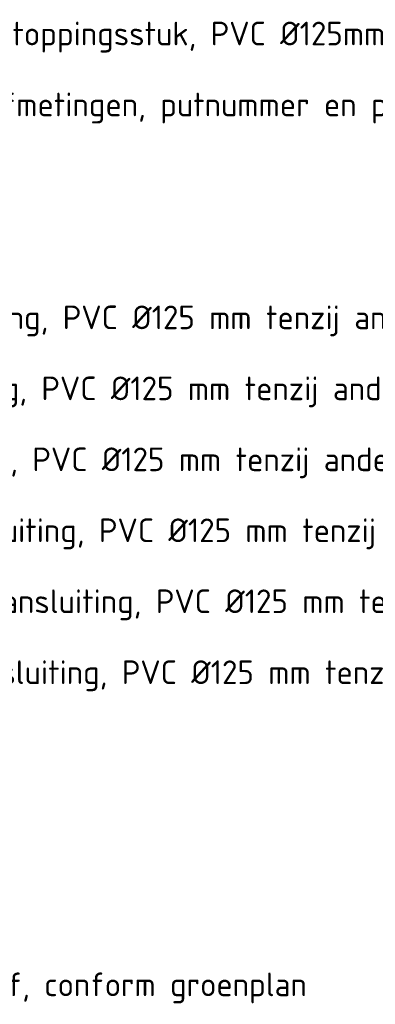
# Model space of a CAD drawing. Header units: metres. Extents: x 0 to 200176, y 0 to 356276.
# Tile 16 of 52: x 199135 to 199143, y 355670 to 355691. Entities that reach past the tile are written whole.
import ezdxf
from ezdxf.enums import TextEntityAlignment as Align

# ---------------------------------------------------------------- set-up
doc = ezdxf.new("R2010")
doc.units = ezdxf.units.M
doc.layers.add('X-XX-AL-LEGENDA-S', color=2, linetype='Continuous', lineweight=25)
doc.layers.add('X-XX-AL-LEGENDA-T25', color=2, linetype='Continuous', lineweight=5)
doc.styles.add('NLCS-ISO', font='NLCS-ISO.ttf')

msp = doc.modelspace()

# ---------------------------------------------------------------- texts
at = {"layer": 'X-XX-AL-LEGENDA-S', "color": 2, "style": 'NLCS-ISO'}
msp.add_text('- Nieuwe boom, locatie indicatief, conform groenplan', height=0.5, dxfattribs=at).set_placement((199125.49, 355670.322), align=Align.MIDDLE_LEFT)
at = {"layer": 'X-XX-AL-LEGENDA-T25', "color": 2, "style": 'NLCS-ISO'}
for s, p in [('- HWA huisaansluiting incl. ontstoppingsstuk, PVC %%C125mm tenzij anders aangegeven, kleur: groen', (199125.49, 355690.422)), ('- HWA inspectieput, inclusief afmetingen, putnummer en putdekselhoogte', (199125.49, 355688.922)), ('- Trottoirkolk incl. kolkaansluiting, PVC %%C125 mm tenzij anders aangegeven, kleur: groen', (199125.49, 355684.422)), ('- Straatkolk incl. kolkaansluiting, PVC %%C125 mm tenzij anders aangegeven, kleur: groen', (199125.49, 355682.921)), ('- RWS-kolk incl. kolkaansluiting, PVC %%C125 mm tenzij anders aangegeven, kleur: groen', (199125.49, 355681.421)), ('- Busperronkolk incl. kolkaansluiting, PVC %%C125 mm tenzij anders aangegeven, kleur: groen', (199125.49, 355679.921)), ('- Rijwielpadbandkolk incl. kolkaansluiting, PVC %%C125 mm tenzij anders aangegeven, kleur: groen', (199125.49, 355678.421)), ('- Geleidebandkolk incl. kolkaansluiting, PVC %%C125 mm tenzij anders aangegeven, kleur: groen', (199125.49, 355676.921))]:
    msp.add_text(s, height=0.5, dxfattribs=at).set_placement(p, align=Align.MIDDLE_LEFT)

doc.saveas('drawing.dxf')
